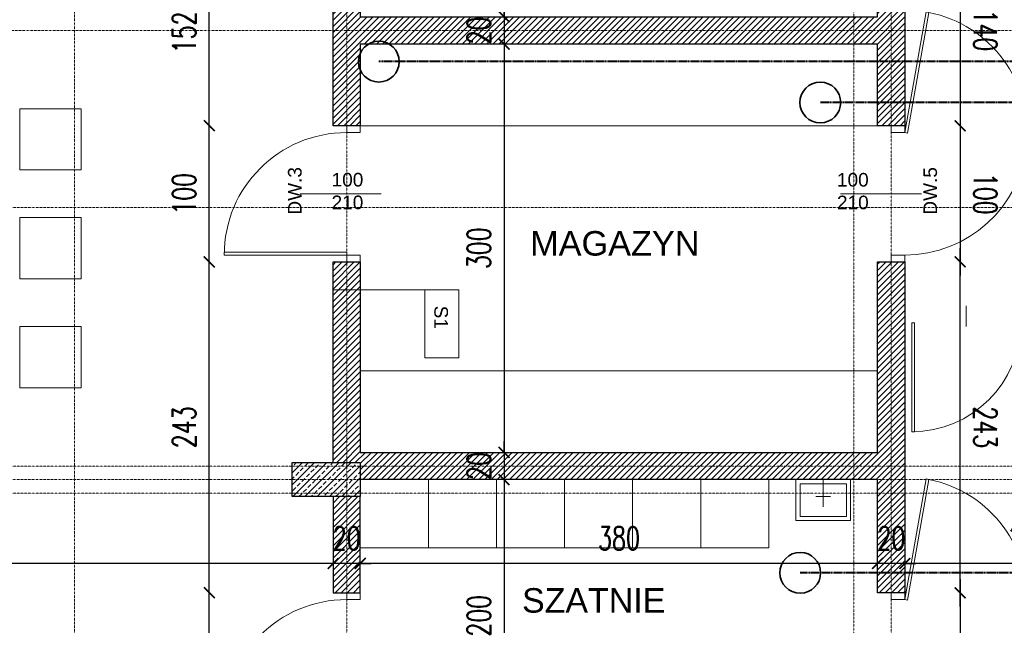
# Model space of a CAD drawing. Header units: millimetres. Extents: x -115268 to 140687, y -37779 to 24471.
# Tile 101 of 256: x 52450 to 53173, y -5934 to -5489. Entities that reach past the tile are written whole.
import ezdxf
from ezdxf.enums import TextEntityAlignment as Align

# ---------------------------------------------------------------- set-up
doc = ezdxf.new("R2010")
doc.units = ezdxf.units.MM
doc.header["$PDMODE"] = 2
doc.header["$PDSIZE"] = 1
for name, pattern in [('AUSGEZOGEN', [0]), ('DASHDOT', [1, 0.5, -0.25, 0, -0.25]), ('DASHED', [19.05, 12.7, -6.35])]:
    doc.linetypes.add(name, pattern=pattern)
doc.layers.get('0').update_dxf_attribs({"lineweight": 9})
for name, color, linetype, lineweight in [('A opis', 1, 'Continuous', 13), ('A stolarka', 4, 'Continuous', 9), ('A wyp ruchome', 253, 'Continuous', 9), ('A_CIENKA', 7, 'Continuous', 9), ('A_HATCH', 8, 'Continuous', 9), ('A_KONSTRUKCJA', 3, 'Continuous', 25), ('A_MUROWANE', 30, 'Continuous', 25), ('A_OSIE', 1, 'DASHDOT', 9), ('\x9dciany', 7, 'Continuous', 9)]:
    doc.layers.add(name, color=color, linetype=linetype, lineweight=lineweight)
doc.layers.add('A_WYMIAR', color=253, linetype='Continuous', lineweight=5, transparency=0.2)
doc.styles.add('Arial', font='arial.ttf')
doc.styles.add('Arial CE', font='arial.ttf')
doc.styles.add('romans 1-100', font='romans.shx', dxfattribs={"width": 0.7, "height": 17})
doc.dimstyles.new('___SKALA_1_100', dxfattribs={"dimscale": 10, "dimtxt": 17, "dimasz": 0.8, "dimexe": 2, "dimexo": 2, "dimgap": 1, "dimtad": 1, "dimdec": 4, "dimrnd": 0.5, "dimdsep": 46, "dimtxsty": 'romans 1-100', "dimblk": 'ARCHTICK', "dimcen": 0.1, "dimdle": 1, "dimse1": 1, "dimse2": 1, "dimadec": 0, "dimazin": 0, "dimtfac": 1, "dimtdec": 4, "dimtix": 1, "dimtmove": 0, "dimatfit": 3, "dimldrblk": 'ARCHTICK', "dimfxl": 6, "dimfxlon": 1, "dimtolj": 1, "dimarcsym": 0})

# ---------------------------------------------------------------- blocks, each defined once
blk = doc.blocks.new('AnonymMegaMac_nNn09')
at = {"layer": 'A stolarka', "color": 3, "linetype": 'AUSGEZOGEN', "lineweight": 0}
blk.add_line((38642.77, -8437.73), (38657.77, -8437.73), dxfattribs=at)
at = {"layer": 'A stolarka', "color": 7, "linetype": 'AUSGEZOGEN', "lineweight": 0}
for points in [[(38655.27, -8392.73), (38655.27, -8387.73), (38645.27, -8387.73), (38645.27, -8392.73)], [(38645.27, -8482.73), (38645.27, -8480.73), (38555.27, -8480.73), (38555.27, -8482.73)], [(38655.27, -8487.73), (38655.27, -8482.73), (38645.27, -8482.73), (38645.27, -8487.73)]]:
    blk.add_lwpolyline(points, close=True, dxfattribs=at)
at = {"layer": 'A stolarka', "color": 8, "linetype": 'AUSGEZOGEN', "lineweight": 0}
blk.add_arc((38645.27, -8482.73), 90, 90, 180, dxfattribs=at)
blk = doc.blocks.new('AnonymMegaMac_nNn010')
at = {"layer": 'A stolarka', "color": 3, "linetype": 'AUSGEZOGEN', "lineweight": 0}
blk.add_line((39057.77, -8437.73), (39042.77, -8437.73), dxfattribs=at)
at = {"layer": 'A stolarka', "color": 7, "linetype": 'AUSGEZOGEN', "lineweight": 0}
for points in [[(39055.27, -8392.73), (39057.24, -8393.07), (39072.86, -8304.44), (39070.89, -8304.09)], [(39045.27, -8387.73), (39045.27, -8392.73), (39055.27, -8392.73), (39055.27, -8387.73)], [(39045.27, -8482.73), (39045.27, -8487.73), (39055.27, -8487.73), (39055.27, -8482.73)]]:
    blk.add_lwpolyline(points, close=True, dxfattribs=at)
at = {"layer": 'A stolarka', "color": 8, "linetype": 'AUSGEZOGEN', "lineweight": 0}
blk.add_arc((39055.27, -8392.73), 90, 270, 78.72666, dxfattribs=at)
blk = doc.blocks.new('bateria_nNn029')
at = {"layer": 'A wyp ruchome', "color": 8, "linetype": 'AUSGEZOGEN', "lineweight": 0}
for points in [[(38995.27, -8304.61), (38995.27, -8324.61)], [(38989.88, -8316.92), (39000.65, -8316.92)]]:
    blk.add_lwpolyline(points, dxfattribs=at)
blk = doc.blocks.new('bateria1_nNn028')
blk.add_blockref('bateria_nNn029', (0, 0))
blk = doc.blocks.new('AnonymMegaMac_nNn035')
at = {"layer": 'A stolarka', "color": 3, "linetype": 'AUSGEZOGEN', "lineweight": 0}
blk.add_line((38642.77, -8094.61), (38657.77, -8094.61), dxfattribs=at)
at = {"layer": 'A stolarka', "color": 7, "linetype": 'AUSGEZOGEN', "lineweight": 0}
for points in [[(38655.27, -8049.61), (38655.27, -8044.61), (38645.27, -8044.61), (38645.27, -8049.61)], [(38645.27, -8139.61), (38645.27, -8137.61), (38555.27, -8137.61), (38555.27, -8139.61)], [(38655.27, -8144.61), (38655.27, -8139.61), (38645.27, -8139.61), (38645.27, -8144.61)]]:
    blk.add_lwpolyline(points, close=True, dxfattribs=at)
at = {"layer": 'A stolarka', "color": 8, "linetype": 'AUSGEZOGEN', "lineweight": 0}
blk.add_arc((38645.27, -8139.61), 90, 90, 180, dxfattribs=at)
blk = doc.blocks.new('AnonymMegaMac_nNn038')
at = {"layer": 'A stolarka', "color": 3, "linetype": 'AUSGEZOGEN', "lineweight": 0}
blk.add_line((39057.77, -8094.61), (39042.77, -8094.61), dxfattribs=at)
at = {"layer": 'A stolarka', "color": 7, "linetype": 'AUSGEZOGEN', "lineweight": 0}
for points in [[(39055.27, -8049.61), (39057.24, -8049.96), (39072.86, -7961.33), (39070.89, -7960.98)], [(39045.27, -8044.61), (39045.27, -8049.61), (39055.27, -8049.61), (39055.27, -8044.61)], [(39045.27, -8139.61), (39045.27, -8144.61), (39055.27, -8144.61), (39055.27, -8139.61)]]:
    blk.add_lwpolyline(points, close=True, dxfattribs=at)
at = {"layer": 'A stolarka', "color": 8, "linetype": 'AUSGEZOGEN', "lineweight": 0}
blk.add_arc((39055.27, -8049.61), 90, 270, 78.72666, dxfattribs=at)
blk = doc.blocks.new('_ArchTick')
at = {"color": 0, "linetype": 'ByBlock', "const_width": 0.15}
blk.add_lwpolyline([(-0.5, -0.5), (0.5, 0.5)], dxfattribs=at)
blk = doc.blocks.new('*D328')
at = {"layer": 'A_WYMIAR', "color": 0, "lineweight": -2, "transparency": 16777216}
blk.add_line((51510.09, -4206.63), (51510.09, -6646.63), dxfattribs=at)
at = {"layer": 'Defpoints', "color": 0, "transparency": 16777216}
for p in [(51680.47, -4216.63), (51510.09, -6636.63), (52680.47, -6636.63)]:
    blk.add_point(p, dxfattribs=at)
at = {"layer": 'A_WYMIAR', "color": 0, "lineweight": -2, "transparency": 16777216, "xscale": 8, "yscale": 8, "zscale": 8}
for p, rotation in [((51510.09, -4216.63), 90), ((51510.09, -6636.63), 270)]:
    blk.add_blockref('_ArchTick', p, dxfattribs=dict(at, rotation=rotation))
at = {"layer": 'A_WYMIAR', "color": 0, "transparency": 16777216, "insert": (51491.59, -5426.63), "char_height": 17, "attachment_point": 5, "rotation": 90, "style": 'romans 1-100'}
blk.add_mtext('\\A1;2420', dxfattribs=at)
blk = doc.blocks.new('*D221')
at = {"layer": 'A_WYMIAR', "color": 0, "lineweight": -2, "transparency": 16777216}
blk.add_line((51670.47, -7123.57), (54060.47, -7123.57), dxfattribs=at)
at = {"layer": 'Defpoints', "color": 0, "transparency": 16777216}
for p in [(51680.47, -4432.31), (54050.47, -6032.31), (54050.47, -7123.57)]:
    blk.add_point(p, dxfattribs=at)
at = {"layer": 'A_WYMIAR', "color": 0, "lineweight": -2, "transparency": 16777216, "xscale": 8, "yscale": 8, "zscale": 8, "rotation": 180}
blk.add_blockref('_ArchTick', (51680.47, -7123.57), dxfattribs=at)
at = {"layer": 'A_WYMIAR', "color": 0, "lineweight": -2, "transparency": 16777216, "xscale": 8, "yscale": 8, "zscale": 8}
blk.add_blockref('_ArchTick', (54050.47, -7123.57), dxfattribs=at)
at = {"layer": 'A_WYMIAR', "color": 0, "transparency": 16777216, "insert": (52865.47, -7105.07), "char_height": 17, "attachment_point": 5, "style": 'romans 1-100'}
blk.add_mtext('\\A1;2370', dxfattribs=at)
blk = doc.blocks.new('*D303')
at = {"layer": 'A_WYMIAR', "color": 0, "lineweight": -2, "transparency": 16777216}
blk.add_line((52806.06, -5176.63), (52806.06, -5496.63), dxfattribs=at)
at = {"layer": 'Defpoints', "color": 0, "transparency": 16777216}
for p in [(52802.11, -5186.63), (52802.11, -5486.63), (52806.06, -5486.63)]:
    blk.add_point(p, dxfattribs=at)
at = {"layer": 'A_WYMIAR', "color": 0, "lineweight": -2, "transparency": 16777216, "xscale": 8, "yscale": 8, "zscale": 8}
for p, rotation in [((52806.06, -5186.63), 90), ((52806.06, -5486.63), 270)]:
    blk.add_blockref('_ArchTick', p, dxfattribs=dict(at, rotation=rotation))
at = {"layer": 'A_WYMIAR', "color": 0, "transparency": 16777216, "insert": (52787.56, -5336.63), "char_height": 17, "attachment_point": 5, "rotation": 90, "style": 'romans 1-100'}
blk.add_mtext('\\A1;300', dxfattribs=at)
blk = doc.blocks.new('*D304')
at = {"layer": 'A_WYMIAR', "color": 0, "lineweight": -2, "transparency": 16777216}
for p, q in [((52806.06, -5486.63), (52806.06, -5478.63)), ((52806.06, -5486.63), (52806.06, -5506.63)), ((52806.06, -5506.63), (52806.06, -5514.63))]:
    blk.add_line(p, q, dxfattribs=at)
at = {"layer": 'Defpoints', "color": 0, "transparency": 16777216}
for p in [(52802.11, -5486.63), (52802.11, -5506.63), (52806.06, -5506.63)]:
    blk.add_point(p, dxfattribs=at)
at = {"layer": 'A_WYMIAR', "color": 0, "lineweight": -2, "transparency": 16777216, "xscale": 8, "yscale": 8, "zscale": 8}
for p, rotation in [((52806.06, -5486.63), 270), ((52806.06, -5506.63), 90)]:
    blk.add_blockref('_ArchTick', p, dxfattribs=dict(at, rotation=rotation))
at = {"layer": 'A_WYMIAR', "color": 0, "transparency": 16777216, "insert": (52787.56, -5496.63), "char_height": 17, "attachment_point": 5, "rotation": 90, "style": 'romans 1-100'}
blk.add_mtext('\\A1;20', dxfattribs=at)
blk = doc.blocks.new('*D527')
at = {"layer": 'A_WYMIAR', "color": 0, "lineweight": -2, "transparency": 16777216}
blk.add_line((52806.06, -5496.63), (52806.06, -5816.63), dxfattribs=at)
at = {"layer": 'Defpoints', "color": 0, "transparency": 16777216}
for p in [(52802.11, -5506.63), (52806.06, -5806.63), (52809.55, -5806.63)]:
    blk.add_point(p, dxfattribs=at)
at = {"layer": 'A_WYMIAR', "color": 0, "lineweight": -2, "transparency": 16777216, "xscale": 8, "yscale": 8, "zscale": 8}
for p, rotation in [((52806.06, -5506.63), 90), ((52806.06, -5806.63), 270)]:
    blk.add_blockref('_ArchTick', p, dxfattribs=dict(at, rotation=rotation))
at = {"layer": 'A_WYMIAR', "color": 0, "transparency": 16777216, "insert": (52787.56, -5656.63), "char_height": 17, "attachment_point": 5, "rotation": 90, "style": 'romans 1-100'}
blk.add_mtext('\\A1;300', dxfattribs=at)
blk = doc.blocks.new('*D528')
at = {"layer": 'A_WYMIAR', "color": 0, "lineweight": -2, "transparency": 16777216}
for p, q in [((52806.06, -5806.63), (52806.06, -5798.63)), ((52806.06, -5806.63), (52806.06, -5826.63)), ((52806.06, -5826.63), (52806.06, -5834.63))]:
    blk.add_line(p, q, dxfattribs=at)
at = {"layer": 'Defpoints', "color": 0, "transparency": 16777216}
for p in [(52809.55, -5806.63), (52806.06, -5826.63), (52809.55, -5826.63)]:
    blk.add_point(p, dxfattribs=at)
at = {"layer": 'A_WYMIAR', "color": 0, "lineweight": -2, "transparency": 16777216, "xscale": 8, "yscale": 8, "zscale": 8}
for p, rotation in [((52806.06, -5806.63), 270), ((52806.06, -5826.63), 90)]:
    blk.add_blockref('_ArchTick', p, dxfattribs=dict(at, rotation=rotation))
at = {"layer": 'A_WYMIAR', "color": 0, "transparency": 16777216, "insert": (52787.56, -5816.63), "char_height": 17, "attachment_point": 5, "rotation": 90, "style": 'romans 1-100'}
blk.add_mtext('\\A1;20', dxfattribs=at)
blk = doc.blocks.new('*D529')
at = {"layer": 'A_WYMIAR', "color": 0, "lineweight": -2, "transparency": 16777216}
blk.add_line((52806.06, -5816.63), (52806.06, -6036.63), dxfattribs=at)
at = {"layer": 'Defpoints', "color": 0, "transparency": 16777216}
for p in [(52809.55, -5826.63), (52806.06, -6026.63), (52815.47, -6026.63)]:
    blk.add_point(p, dxfattribs=at)
at = {"layer": 'A_WYMIAR', "color": 0, "lineweight": -2, "transparency": 16777216, "xscale": 8, "yscale": 8, "zscale": 8}
for p, rotation in [((52806.06, -5826.63), 90), ((52806.06, -6026.63), 270)]:
    blk.add_blockref('_ArchTick', p, dxfattribs=dict(at, rotation=rotation))
at = {"layer": 'A_WYMIAR', "color": 0, "transparency": 16777216, "insert": (52787.56, -5926.63), "char_height": 17, "attachment_point": 5, "rotation": 90, "style": 'romans 1-100'}
blk.add_mtext('\\A1;200', dxfattribs=at)
blk = doc.blocks.new('*D547')
at = {"layer": 'A_WYMIAR', "color": 0, "lineweight": -2, "transparency": 16777216}
blk.add_line((53290.47, -5888.24), (53090.47, -5888.24), dxfattribs=at)
at = {"layer": 'Defpoints', "color": 0, "transparency": 16777216}
for p in [(53100.47, -5836.63), (53280.47, -5836.63), (53100.47, -5888.24)]:
    blk.add_point(p, dxfattribs=at)
at = {"layer": 'A_WYMIAR', "color": 0, "lineweight": -2, "transparency": 16777216, "xscale": 8, "yscale": 8, "zscale": 8, "rotation": 180}
blk.add_blockref('_ArchTick', (53100.47, -5888.24), dxfattribs=at)
at = {"layer": 'A_WYMIAR', "color": 0, "lineweight": -2, "transparency": 16777216, "xscale": 8, "yscale": 8, "zscale": 8}
blk.add_blockref('_ArchTick', (53280.47, -5888.24), dxfattribs=at)
at = {"layer": 'A_WYMIAR', "color": 0, "transparency": 16777216, "insert": (53190.47, -5869.74), "char_height": 17, "attachment_point": 5, "style": 'romans 1-100'}
blk.add_mtext('\\A1;180', dxfattribs=at)
blk = doc.blocks.new('*D548')
at = {"layer": 'A_WYMIAR', "color": 0, "lineweight": -2, "transparency": 16777216}
for p, q in [((53080.47, -5888.24), (53072.47, -5888.24)), ((53100.47, -5888.24), (53080.47, -5888.24)), ((53100.47, -5888.24), (53108.47, -5888.24))]:
    blk.add_line(p, q, dxfattribs=at)
at = {"layer": 'Defpoints', "color": 0, "transparency": 16777216}
for p in [(53080.47, -5836.63), (53100.47, -5836.63), (53080.47, -5888.24)]:
    blk.add_point(p, dxfattribs=at)
at = {"layer": 'A_WYMIAR', "color": 0, "lineweight": -2, "transparency": 16777216, "xscale": 8, "yscale": 8, "zscale": 8}
blk.add_blockref('_ArchTick', (53080.47, -5888.24), dxfattribs=at)
at = {"layer": 'A_WYMIAR', "color": 0, "lineweight": -2, "transparency": 16777216, "xscale": 8, "yscale": 8, "zscale": 8, "rotation": 180}
blk.add_blockref('_ArchTick', (53100.47, -5888.24), dxfattribs=at)
at = {"layer": 'A_WYMIAR', "color": 0, "transparency": 16777216, "insert": (53090.47, -5869.74), "char_height": 17, "attachment_point": 5, "style": 'romans 1-100'}
blk.add_mtext('\\A1;20', dxfattribs=at)
blk = doc.blocks.new('*D549')
at = {"layer": 'A_WYMIAR', "color": 0, "lineweight": -2, "transparency": 16777216}
blk.add_line((53090.47, -5888.24), (52690.47, -5888.24), dxfattribs=at)
at = {"layer": 'Defpoints', "color": 0, "transparency": 16777216}
for p in [(52700.47, -5836.63), (53080.47, -5836.63), (52700.47, -5888.24)]:
    blk.add_point(p, dxfattribs=at)
at = {"layer": 'A_WYMIAR', "color": 0, "lineweight": -2, "transparency": 16777216, "xscale": 8, "yscale": 8, "zscale": 8, "rotation": 180}
blk.add_blockref('_ArchTick', (52700.47, -5888.24), dxfattribs=at)
at = {"layer": 'A_WYMIAR', "color": 0, "lineweight": -2, "transparency": 16777216, "xscale": 8, "yscale": 8, "zscale": 8}
blk.add_blockref('_ArchTick', (53080.47, -5888.24), dxfattribs=at)
at = {"layer": 'A_WYMIAR', "color": 0, "transparency": 16777216, "insert": (52890.47, -5869.74), "char_height": 17, "attachment_point": 5, "style": 'romans 1-100'}
blk.add_mtext('\\A1;380', dxfattribs=at)
blk = doc.blocks.new('*D550')
at = {"layer": 'A_WYMIAR', "color": 0, "lineweight": -2, "transparency": 16777216}
for p, q in [((52680.47, -5888.24), (52672.47, -5888.24)), ((52700.47, -5888.24), (52680.47, -5888.24)), ((52700.47, -5888.24), (52708.47, -5888.24))]:
    blk.add_line(p, q, dxfattribs=at)
at = {"layer": 'Defpoints', "color": 0, "transparency": 16777216}
for p in [(52680.47, -5836.63), (52700.47, -5836.63), (52680.47, -5888.24)]:
    blk.add_point(p, dxfattribs=at)
at = {"layer": 'A_WYMIAR', "color": 0, "lineweight": -2, "transparency": 16777216, "xscale": 8, "yscale": 8, "zscale": 8}
blk.add_blockref('_ArchTick', (52680.47, -5888.24), dxfattribs=at)
at = {"layer": 'A_WYMIAR', "color": 0, "lineweight": -2, "transparency": 16777216, "xscale": 8, "yscale": 8, "zscale": 8, "rotation": 180}
blk.add_blockref('_ArchTick', (52700.47, -5888.24), dxfattribs=at)
at = {"layer": 'A_WYMIAR', "color": 0, "transparency": 16777216, "insert": (52690.47, -5869.74), "char_height": 17, "attachment_point": 5, "style": 'romans 1-100'}
blk.add_mtext('\\A1;20', dxfattribs=at)
blk = doc.blocks.new('*D551')
at = {"layer": 'A_WYMIAR', "color": 0, "lineweight": -2, "transparency": 16777216}
blk.add_line((52690.47, -5888.24), (51760.47, -5888.24), dxfattribs=at)
at = {"layer": 'Defpoints', "color": 0, "transparency": 16777216}
for p in [(51770.47, -5836.63), (52680.47, -5836.63), (51770.47, -5888.24)]:
    blk.add_point(p, dxfattribs=at)
at = {"layer": 'A_WYMIAR', "color": 0, "lineweight": -2, "transparency": 16777216, "xscale": 8, "yscale": 8, "zscale": 8, "rotation": 180}
blk.add_blockref('_ArchTick', (51770.47, -5888.24), dxfattribs=at)
at = {"layer": 'A_WYMIAR', "color": 0, "lineweight": -2, "transparency": 16777216, "xscale": 8, "yscale": 8, "zscale": 8}
blk.add_blockref('_ArchTick', (52680.47, -5888.24), dxfattribs=at)
at = {"layer": 'A_WYMIAR', "color": 0, "transparency": 16777216, "insert": (52225.47, -5869.74), "char_height": 17, "attachment_point": 5, "style": 'romans 1-100'}
blk.add_mtext('\\A1;910', dxfattribs=at)
blk = doc.blocks.new('*D589')
at = {"layer": 'A_WYMIAR', "color": 0, "lineweight": -2, "transparency": 16777216}
blk.add_line((52589.54, -6019.74), (52589.54, -5899.74), dxfattribs=at)
at = {"layer": 'Defpoints', "color": 0, "transparency": 16777216}
for p in [(52589.54, -5909.74), (52680.47, -5909.74), (52680.47, -6009.74)]:
    blk.add_point(p, dxfattribs=at)
at = {"layer": 'A_WYMIAR', "color": 0, "lineweight": -2, "transparency": 16777216, "xscale": 8, "yscale": 8, "zscale": 8}
for p, rotation in [((52589.54, -5909.74), 90), ((52589.54, -6009.74), 270)]:
    blk.add_blockref('_ArchTick', p, dxfattribs=dict(at, rotation=rotation))
at = {"layer": 'A_WYMIAR', "color": 0, "transparency": 16777216, "insert": (52571.04, -5959.74), "char_height": 17, "attachment_point": 5, "rotation": 90, "style": 'romans 1-100'}
blk.add_mtext('\\A1;100', dxfattribs=at)
blk = doc.blocks.new('*D590')
at = {"layer": 'A_WYMIAR', "color": 0, "lineweight": -2, "transparency": 16777216}
blk.add_line((52589.54, -5919.74), (52589.54, -5656.63), dxfattribs=at)
at = {"layer": 'Defpoints', "color": 0, "transparency": 16777216}
for p in [(52589.54, -5666.63), (52680.47, -5666.63), (52680.47, -5909.74)]:
    blk.add_point(p, dxfattribs=at)
at = {"layer": 'A_WYMIAR', "color": 0, "lineweight": -2, "transparency": 16777216, "xscale": 8, "yscale": 8, "zscale": 8}
for p, rotation in [((52589.54, -5666.63), 90), ((52589.54, -5909.74), 270)]:
    blk.add_blockref('_ArchTick', p, dxfattribs=dict(at, rotation=rotation))
at = {"layer": 'A_WYMIAR', "color": 0, "transparency": 16777216, "insert": (52571.04, -5788.18), "char_height": 17, "attachment_point": 5, "rotation": 90, "style": 'romans 1-100'}
blk.add_mtext('\\A1;243', dxfattribs=at)
blk = doc.blocks.new('*D591')
at = {"layer": 'A_WYMIAR', "color": 0, "lineweight": -2, "transparency": 16777216}
blk.add_line((52589.54, -5676.63), (52589.54, -5556.63), dxfattribs=at)
at = {"layer": 'Defpoints', "color": 0, "transparency": 16777216}
for p in [(52589.54, -5566.63), (52680.47, -5566.63), (52680.47, -5666.63)]:
    blk.add_point(p, dxfattribs=at)
at = {"layer": 'A_WYMIAR', "color": 0, "lineweight": -2, "transparency": 16777216, "xscale": 8, "yscale": 8, "zscale": 8}
for p, rotation in [((52589.54, -5566.63), 90), ((52589.54, -5666.63), 270)]:
    blk.add_blockref('_ArchTick', p, dxfattribs=dict(at, rotation=rotation))
at = {"layer": 'A_WYMIAR', "color": 0, "transparency": 16777216, "insert": (52571.04, -5616.63), "char_height": 17, "attachment_point": 5, "rotation": 90, "style": 'romans 1-100'}
blk.add_mtext('\\A1;100', dxfattribs=at)
blk = doc.blocks.new('*D592')
at = {"layer": 'A_WYMIAR', "color": 0, "lineweight": -2, "transparency": 16777216}
blk.add_line((52589.54, -5576.63), (52589.54, -5404.13), dxfattribs=at)
at = {"layer": 'Defpoints', "color": 0, "transparency": 16777216}
for p in [(52589.54, -5414.13), (52680.47, -5414.13), (52680.47, -5566.63)]:
    blk.add_point(p, dxfattribs=at)
at = {"layer": 'A_WYMIAR', "color": 0, "lineweight": -2, "transparency": 16777216, "xscale": 8, "yscale": 8, "zscale": 8}
for p, rotation in [((52589.54, -5414.13), 90), ((52589.54, -5566.63), 270)]:
    blk.add_blockref('_ArchTick', p, dxfattribs=dict(at, rotation=rotation))
at = {"layer": 'A_WYMIAR', "color": 0, "transparency": 16777216, "insert": (52571.04, -5490.38), "char_height": 17, "attachment_point": 5, "rotation": 90, "style": 'romans 1-100'}
blk.add_mtext('\\A1;152.5', dxfattribs=at)
blk = doc.blocks.new('*D471')
at = {"layer": 'A_WYMIAR', "color": 0, "lineweight": -2, "ltscale": 0.5, "transparency": 16777216}
blk.add_line((53141.13, -5416.63), (53141.13, -5576.63), dxfattribs=at)
at = {"layer": 'Defpoints', "color": 0, "ltscale": 0.5, "transparency": 16777216}
for p in [(53100.47, -5426.63), (53100.47, -5566.63), (53141.13, -5566.63)]:
    blk.add_point(p, dxfattribs=at)
at = {"layer": 'A_WYMIAR', "color": 0, "lineweight": -2, "ltscale": 0.5, "transparency": 16777216, "xscale": 8, "yscale": 8, "zscale": 8}
for p, rotation in [((53141.13, -5426.63), 90.00000000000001), ((53141.13, -5566.63), 270)]:
    blk.add_blockref('_ArchTick', p, dxfattribs=dict(at, rotation=rotation))
at = {"layer": 'A_WYMIAR', "color": 0, "ltscale": 0.5, "transparency": 16777216, "insert": (53159.63, -5496.63), "char_height": 17, "attachment_point": 5, "rotation": 270, "style": 'romans 1-100'}
blk.add_mtext('\\A1;140', dxfattribs=at)
blk = doc.blocks.new('*D473')
at = {"layer": 'A_WYMIAR', "color": 0, "lineweight": -2, "ltscale": 0.5, "transparency": 16777216}
blk.add_line((53141.13, -5919.74), (53141.13, -5656.63), dxfattribs=at)
at = {"layer": 'Defpoints', "color": 0, "ltscale": 0.5, "transparency": 16777216}
for p in [(53103.36, -5666.63), (53141.13, -5666.63), (53103.36, -5909.74)]:
    blk.add_point(p, dxfattribs=at)
at = {"layer": 'A_WYMIAR', "color": 0, "lineweight": -2, "ltscale": 0.5, "transparency": 16777216, "xscale": 8, "yscale": 8, "zscale": 8}
for p, rotation in [((53141.13, -5666.63), 89.9999999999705), ((53141.13, -5909.74), 269.9999999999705)]:
    blk.add_blockref('_ArchTick', p, dxfattribs=dict(at, rotation=rotation))
at = {"layer": 'A_WYMIAR', "color": 0, "ltscale": 0.5, "transparency": 16777216, "insert": (53159.63, -5788.18), "char_height": 17, "attachment_point": 5, "rotation": 270, "style": 'romans 1-100'}
blk.add_mtext('\\A1;243', dxfattribs=at)
blk = doc.blocks.new('*D474')
at = {"layer": 'A_WYMIAR', "color": 0, "lineweight": -2, "ltscale": 0.5, "transparency": 16777216}
blk.add_line((53141.13, -5556.63), (53141.13, -5676.63), dxfattribs=at)
at = {"layer": 'Defpoints', "color": 0, "ltscale": 0.5, "transparency": 16777216}
for p in [(53073.64, -5566.63), (53073.64, -5666.63), (53141.13, -5666.63)]:
    blk.add_point(p, dxfattribs=at)
at = {"layer": 'A_WYMIAR', "color": 0, "lineweight": -2, "ltscale": 0.5, "transparency": 16777216, "xscale": 8, "yscale": 8, "zscale": 8}
for p, rotation in [((53141.13, -5566.63), 89.99999999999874), ((53141.13, -5666.63), 269.9999999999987)]:
    blk.add_blockref('_ArchTick', p, dxfattribs=dict(at, rotation=rotation))
at = {"layer": 'A_WYMIAR', "color": 0, "ltscale": 0.5, "transparency": 16777216, "insert": (53159.63, -5616.63), "char_height": 17, "attachment_point": 5, "rotation": 270, "style": 'romans 1-100'}
blk.add_mtext('\\A1;100', dxfattribs=at)
blk = doc.blocks.new('*D475')
at = {"layer": 'A_WYMIAR', "color": 0, "lineweight": -2, "ltscale": 0.5, "transparency": 16777216}
blk.add_line((53141.13, -5899.74), (53141.13, -6019.74), dxfattribs=at)
at = {"layer": 'Defpoints', "color": 0, "ltscale": 0.5, "transparency": 16777216}
for p in [(53073.64, -5909.74), (53073.64, -6009.74), (53141.13, -6009.74)]:
    blk.add_point(p, dxfattribs=at)
at = {"layer": 'A_WYMIAR', "color": 0, "lineweight": -2, "ltscale": 0.5, "transparency": 16777216, "xscale": 8, "yscale": 8, "zscale": 8}
for p, rotation in [((53141.13, -5909.74), 89.9999999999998), ((53141.13, -6009.74), 269.9999999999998)]:
    blk.add_blockref('_ArchTick', p, dxfattribs=dict(at, rotation=rotation))
at = {"layer": 'A_WYMIAR', "color": 0, "ltscale": 0.5, "transparency": 16777216, "insert": (53159.63, -5959.74), "char_height": 17, "attachment_point": 5, "rotation": 270, "style": 'romans 1-100'}
blk.add_mtext('\\A1;100', dxfattribs=at)
blk = doc.blocks.new('*U2077')
at = {"lineweight": 5, "ltscale": 0.25}
h = blk.add_hatch(dxfattribs=at)
h.set_pattern_fill('ANSI33', color=256, style=0)
h.set_pattern_definition([(45, (0, -25), (-4.4901, 4.4901), []), (45, (4.49, -25), (-4.4901, 4.4901), [3.175, -1.5875])])
h.paths.add_polyline_path([(0, 0), (0, -50), (25, -50), (25, 0)])
blk.add_lwpolyline([(0, 0), (0, -50), (25, -50), (25, 0)], close=True)
blk = doc.blocks.new('1 słupy parter Wola swietlica')
at = {"xscale": -1, "rotation": 270}
blk.add_blockref('*U2077', (982.5, -1585), dxfattribs=at)

msp = doc.modelspace()

# ---------------------------------------------------------------- hatches: boundary and pattern name
at = {"layer": 'A_HATCH', "transparency": 33554687}
h = msp.add_hatch(dxfattribs=at)
h.set_pattern_fill('ANSI31', color=256, angle=-2e-14)
h.paths.add_polyline_path([(53100.46936, -6009.74214), (53080.46936, -6009.74214), (53080.46936, -6426.62645), (53100.46936, -6426.62645)])
h.paths.add_polyline_path([(53100.46936, -5426.62645), (53080.46936, -5426.62645), (53080.46936, -5486.62645), (52700.46936, -5486.62645), (52700.46936, -5439.12645), (52680.46936, -5439.12645), (52680.46936, -5566.62645), (52700.46936, -5566.62645), (52700.46936, -5506.62645), (53080.46936, -5506.62645), (53080.46936, -5566.62645), (53100.46936, -5566.62645)])
h.paths.add_polyline_path([(53100.46936, -4926.62645), (53042.96936, -4926.62645), (53042.96936, -4946.62645), (53080.46936, -4946.62645), (53080.46936, -5326.62645), (53100.46936, -5326.62645)])
h.paths.add_polyline_path([(52942.96936, -4926.62645), (52837.96936, -4926.62645), (52837.96936, -4946.62645), (52942.96936, -4946.62645)])
h.paths.add_polyline_path([(53695.46936, -5826.62645), (53555.46936, -5826.62645), (53555.46936, -5846.62645), (53670.46936, -5846.62645), (53670.46936, -6026.62645), (53690.46936, -6026.62645), (53690.46936, -5846.62645), (53695.46936, -5846.62645)])
h.paths.add_polyline_path([(53690.46936, -6026.62645), (53670.46936, -6026.62645), (53670.46936, -6126.62645), (53690.46936, -6126.62645)])
h.paths.add_polyline_path([(53690.46936, -6126.62645), (53670.46936, -6126.62645), (53670.46936, -6181.62645), (53690.46936, -6181.62645)])
h.paths.add_polyline_path([(53940.46936, -5826.62645), (53790.46936, -5826.62645), (53790.46936, -5846.62645), (53940.46936, -5846.62645)])
h.paths.add_polyline_path([(53940.46936, -5826.62645), (53940.46936, -5846.62645)], flags=17)
h.paths.add_polyline_path([(53790.46936, -5826.62645), (53785.46936, -5826.62645), (53785.46936, -5846.62645), (53790.46936, -5846.62645)])
h.paths.add_polyline_path([(53325.46936, -5826.62645), (53325.46936, -5846.62645), (53465.46936, -5846.62645), (53465.46936, -5826.62645)])
h.paths.add_polyline_path([(53300.46936, -5851.62645), (53280.46936, -5851.62645), (53280.46936, -5966.62645), (53290.46936, -5966.62645), (53300.46936, -5966.62645)])
h.paths.add_polyline_path([(53300.46936, -5439.12645), (53280.46936, -5439.12645), (53280.46936, -5813.62645), (53300.46936, -5813.62645)])
h.paths.add_polyline_path([(53280.46936, -5014.12645), (53300.46936, -5014.12645), (53300.46936, -4926.62645), (53280.46936, -4926.62645)])
h.paths.add_polyline_path([(53300.46936, -5039.12645), (53280.46936, -5039.12645), (53280.46936, -5414.12645), (53300.46936, -5414.12645)])
h.paths.add_polyline_path([(52700.46936, -5839.12645), (52680.46936, -5839.12645), (52680.46936, -5909.74214), (52700.46936, -5909.74214)])
h.paths.add_polyline_path([(52700.46936, -5814.12645), (52700.46936, -5826.62645), (53080.46936, -5826.62645), (53080.46936, -5909.74214), (53100.46936, -5909.74214), (53100.46936, -5666.62645), (53080.46936, -5666.62645), (53080.46936, -5806.62645), (52700.46936, -5806.62645), (52700.46936, -5666.62645), (52680.46936, -5666.62645), (52680.46936, -5814.12645)])
h.paths.add_polyline_path([(52680.46936, -5014.12645), (52700.46936, -5014.12645), (52700.46936, -4946.62645), (52737.96936, -4946.62645), (52737.96936, -4926.62645), (52680.46936, -4926.62645)])
h.paths.add_polyline_path([(52700.46936, -5039.12645), (52680.46936, -5039.12645), (52680.46936, -5314.12645), (52700.46936, -5314.12645)])

# ---------------------------------------------------------------- linework, layer by layer
at = {"layer": 'A opis', "color": 0, "ltscale": 0.5}
for p, q in [((52656.20636, -5616.5792), (52715.70407, -5616.5792)), ((53053.17257, -5616.63736), (53112.67029, -5616.63736))]:
    msp.add_line(p, q, dxfattribs=at)
at = {"layer": 'A stolarka'}
msp.add_line((53145.46936, -5714.00853), (53145.46936, -5699.00853), dxfattribs=at)
at = {"layer": 'A wyp ruchome'}
for p, q in [((52700.46936, -5566.62645), (53080.46936, -5566.62645)), ((52700.46936, -5746.62645), (53080.46936, -5746.62645)), ((52750.46936, -5876.62645), (52750.46936, -5826.62645)), ((52800.46936, -5876.62645), (52800.46936, -5826.62645)), ((52850.46936, -5876.62645), (52850.46936, -5826.62645)), ((52900.46936, -5876.62645), (52900.46936, -5826.62645)), ((52950.46936, -5876.62645), (52950.46936, -5826.62645)), ((53000.46936, -5876.62645), (53000.46936, -5826.62645)), ((52700.46936, -5876.62645), (53000.46936, -5876.62645))]:
    msp.add_line(p, q, dxfattribs=at)
for points in [[(52450.46936, -5554.12645), (52495.46936, -5554.12645), (52495.46936, -5599.12645), (52450.46936, -5599.12645)], [(52450.46936, -5634.12645), (52495.46936, -5634.12645), (52495.46936, -5679.12645), (52450.46936, -5679.12645)], [(52450.46936, -5714.12645), (52495.46936, -5714.12645), (52495.46936, -5759.12645), (52450.46936, -5759.12645)], [(53020.46936, -5856.62645), (53060.46936, -5856.62645), (53060.46936, -5826.62645), (53020.46936, -5826.62645)], [(53023.46936, -5853.62645), (53057.46936, -5853.62645), (53057.46936, -5829.62645), (53023.46936, -5829.62645)]]:
    msp.add_lwpolyline(points, close=True, dxfattribs=at)
at = {"layer": 'A_CIENKA'}
msp.add_lwpolyline([(53105.46936, -5711.50853), (53107.46936, -5711.50853), (53107.46936, -5791.50853), (53105.46936, -5791.50853)], close=True, dxfattribs=at)
msp.add_arc((53105.46936, -5711.50853), 80, 270, 360, dxfattribs=at)
at = {"layer": 'A_KONSTRUKCJA', "color": 177, "linetype": 'DASHED', "lineweight": 40, "ltscale": 0.05, "true_color": 0x293189}
msp.add_line((53250.46936, -5519.53542), (52714.07126, -5519.53542), dxfattribs=at)
at = {"layer": 'A_KONSTRUKCJA', "color": 240, "linetype": 'DASHED', "lineweight": 40, "ltscale": 0.05, "true_color": 0xed1f24}
for p, q in [((53220.46936, -5549.53542), (53038.31659, -5549.53542)), ((53484.09092, -5895.0868), (53023.59384, -5895.0868))]:
    msp.add_line(p, q, dxfattribs=at)
at = {"layer": 'A_KONSTRUKCJA'}
msp.add_line((52680.46936, -5909.74214), (52700.46936, -5909.74214), dxfattribs=at)
at = {"layer": 'A_MUROWANE'}
for points in [[(52700.46936, -5439.12645), (52700.46936, -5486.62645), (53080.46936, -5486.62645), (53080.46936, -5426.62645), (53100.46936, -5426.62645), (53100.46936, -5566.62645), (53080.46936, -5566.62645), (53080.46936, -5506.62645), (52700.46936, -5506.62645), (52700.46936, -5566.62645), (52680.46936, -5566.62645), (52680.46936, -5439.12645)], [(52680.46936, -5909.74214), (52700.46936, -5909.74214), (52700.46936, -5839.12645), (52680.46936, -5839.12645)]]:
    msp.add_lwpolyline(points, close=True, dxfattribs=at)
msp.add_lwpolyline([(52680.46936, -5814.12645), (52680.46936, -5666.62645), (52700.46936, -5666.62645), (52700.46936, -5806.62645), (53080.46936, -5806.62645), (53080.46936, -5666.62645), (53100.46936, -5666.62645), (53100.46936, -5909.74214), (53080.46936, -5909.74214), (53080.46936, -5826.62645), (52700.46936, -5826.62645)], dxfattribs=at)
at = {"layer": 'A_OSIE', "ltscale": 0.3, "transparency": 33554559}
for p, q in [((52490.46936, -7140.05215), (52490.46936, -3902.99015)), ((52690.46936, -7140.05215), (52690.46936, -3902.99015)), ((53062.96936, -3902.99015), (53062.96936, -7140.05215)), ((53090.46936, -7140.05215), (53090.46936, -3902.99015)), ((51440.84596, -5496.62645), (54341.80835, -5496.62645)), ((54341.80835, -5626.62645), (51440.84596, -5626.62645)), ((54341.80835, -5816.62645), (51440.84596, -5816.62645)), ((54344.50374, -5826.62645), (51440.84596, -5826.62645)), ((54341.80835, -5836.62645), (51440.84596, -5836.62645))]:
    msp.add_line(p, q, dxfattribs=at)
at = {"layer": 'A_WYMIAR'}
msp.add_lwpolyline([(52680.46936, -5687.12055), (52772.92473, -5687.12055), (52772.92473, -5737.12055), (52752.92473, -5737.12055), (52747.92473, -5737.12055), (52747.92473, -5687.12055)], dxfattribs=at)
at = {"layer": 'A_WYMIAR', "color": 177, "lineweight": 35, "true_color": 0x293189}
msp.add_circle((52714.07126, -5519.53542), 15, dxfattribs=at)
at = {"layer": 'A_WYMIAR', "color": 240, "lineweight": 35, "true_color": 0xed1f24}
for centre in [(53038.31659, -5549.53542), (53023.59384, -5895.0868)]:
    msp.add_circle(centre, 15, dxfattribs=at)

# ---------------------------------------------------------------- block references
msp.add_blockref('bateria1_nNn028', (14045.20271, 2477.98413))
at = {"layer": 'A stolarka'}
for name in ['AnonymMegaMac_nNn038', 'AnonymMegaMac_nNn035', 'AnonymMegaMac_nNn010', 'AnonymMegaMac_nNn09']:
    msp.add_blockref(name, (14045.20271, 2477.98413), dxfattribs=at)
at = {"layer": 'A_KONSTRUKCJA'}
msp.add_blockref('1 słupy parter Wola swietlica', (51717.96936, -4254.12645), dxfattribs=at)

# ---------------------------------------------------------------- texts
at = {"layer": 'A_WYMIAR', "char_height": 10, "attachment_point": 1, "style": 'Arial'}
for s, insert, rotation in [('DW.3', (52647.31663, -5631.90148), 90), ('DW.5', (53114.05426, -5631.95963), 90), ('S1', (52764.82515, -5698.82139), 270)]:
    msp.add_mtext_dynamic_manual_height_columns(s, width=473.6976626, gutter_width=1.25, heights=[9.22219], dxfattribs=dict(at, insert=insert, rotation=rotation))
for insert in [(52679.36772, -5601.25693), (53050.57615, -5601.31509)]:
    msp.add_mtext_dynamic_manual_height_columns('100\\P210', width=89.6345912, gutter_width=1.25, heights=[30.02254], dxfattribs=dict(at, insert=insert))
at = {"layer": '\x9dciany', "style": 'Arial CE', "width": 1.000785}
msp.add_text('MAGAZYN', height=18, dxfattribs=at).set_placement((52825.20271, -5662.01587), (52949.64271, -5662.01587), align=Align.FIT)
at = {"layer": '\x9dciany', "color": 7, "linetype": 'Continuous', "lineweight": 35, "style": 'Arial CE', "width": 0.991121}
msp.add_text('SZATNIE', height=18, dxfattribs=at).set_placement((52819.27302, -5924.36587), (52924.51302, -5924.36587), align=Align.FIT)

# ---------------------------------------------------------------- dimensions: what is measured, and where the dimension line sits
at = {"layer": 'A_WYMIAR'}
dim = msp.add_linear_dim(base=(51510.08906, -6636.62645), p1=(51680.46936, -4216.62645), p2=(52680.46936, -6636.62645), angle=90, dimstyle='___SKALA_1_100', dxfattribs=at)
dim.commit()
dim.dimension.update_dxf_attribs({"geometry": '*D328', "text_midpoint": (51491.58906, -5426.62645)})
dim = msp.add_linear_dim(base=(54050.46936, -7123.56551), p1=(51680.46936, -4432.31309), p2=(54050.46936, -6032.31309), dimstyle='___SKALA_1_100', dxfattribs=at)
dim.commit()
dim.dimension.update_dxf_attribs({"geometry": '*D221', "text_midpoint": (52865.46936, -7105.06551)})
for base, p1, p2, picture, middle in [((52806.05601, -5486.62645), (52802.11203, -5186.62645), (52802.11203, -5486.62645), '*D303', (52787.55601, -5336.62645)), ((52589.53519, -5414.12645), (52680.46936, -5566.62645), (52680.46936, -5414.12645), '*D592', (52571.03519, -5490.37645)), ((52806.05601, -5506.62645), (52802.11203, -5486.62645), (52802.11203, -5506.62645), '*D304', (52787.55601, -5496.62645)), ((52806.05601, -5806.62645), (52802.11203, -5506.62645), (52809.55265, -5806.62645), '*D527', (52787.55601, -5656.62645)), ((52589.53519, -5566.62645), (52680.46936, -5666.62645), (52680.46936, -5566.62645), '*D591', (52571.03519, -5616.62645)), ((52589.53519, -5666.62645), (52680.46936, -5909.74214), (52680.46936, -5666.62645), '*D590', (52571.03519, -5788.1843)), ((52806.05601, -5826.62645), (52809.55265, -5806.62645), (52809.55265, -5826.62645), '*D528', (52787.55601, -5816.62645)), ((52806.05601, -6026.62645), (52809.55265, -5826.62645), (52815.46534, -6026.62645), '*D529', (52787.55601, -5926.62645)), ((52589.53519, -5909.74214), (52680.46936, -6009.74214), (52680.46936, -5909.74214), '*D589', (52571.03519, -5959.74214))]:
    dim = msp.add_linear_dim(base=base, p1=p1, p2=p2, angle=90, dimstyle='___SKALA_1_100', override={"dimtmove": 1}, dxfattribs=at)
    dim.commit()
    dim.dimension.update_dxf_attribs({"geometry": picture, "text_midpoint": middle})
at = {"layer": 'A_WYMIAR', "ltscale": 0.5}
for p1, p2, distance, picture, middle in [((53100.46936, -5426.62645), (53100.46936, -5566.62645), 40.65834, '*D471', (53159.6277, -5496.62645)), ((53073.63792, -5566.62645), (53073.63792, -5666.62645), 67.48978, '*D474', (53159.6277, -5616.62645)), ((53103.35614, -5909.74214), (53103.35614, -5666.62645), -37.77157, '*D473', (53159.6277, -5788.1843)), ((53073.63792, -5909.74214), (53073.63792, -6009.74214), 67.48978, '*D475', (53159.6277, -5959.74214))]:
    dim = msp.add_aligned_dim(p1=p1, p2=p2, distance=distance, dimstyle='___SKALA_1_100', dxfattribs=at)
    dim.commit()
    dim.dimension.update_dxf_attribs({"geometry": picture, "text_midpoint": middle})
at = {"layer": 'A_WYMIAR'}
for base, p1, p2, picture, middle in [((51770.46936, -5888.23648), (52680.46936, -5836.62645), (51770.46936, -5836.62645), '*D551', (52225.46936, -5869.73648)), ((52680.46936, -5888.23648), (52700.46936, -5836.62645), (52680.46936, -5836.62645), '*D550', (52690.46936, -5869.73648)), ((52700.46936, -5888.23648), (53080.46936, -5836.62645), (52700.46936, -5836.62645), '*D549', (52890.46936, -5869.73648)), ((53080.46936, -5888.23648), (53100.46936, -5836.62645), (53080.46936, -5836.62645), '*D548', (53090.46936, -5869.73648)), ((53100.46936, -5888.23648), (53280.46936, -5836.62645), (53100.46936, -5836.62645), '*D547', (53190.46936, -5869.73648))]:
    dim = msp.add_linear_dim(base=base, p1=p1, p2=p2, dimstyle='___SKALA_1_100', override={"dimtmove": 1}, dxfattribs=at)
    dim.commit()
    dim.dimension.update_dxf_attribs({"geometry": picture, "text_midpoint": middle})

doc.saveas('drawing.dxf')
